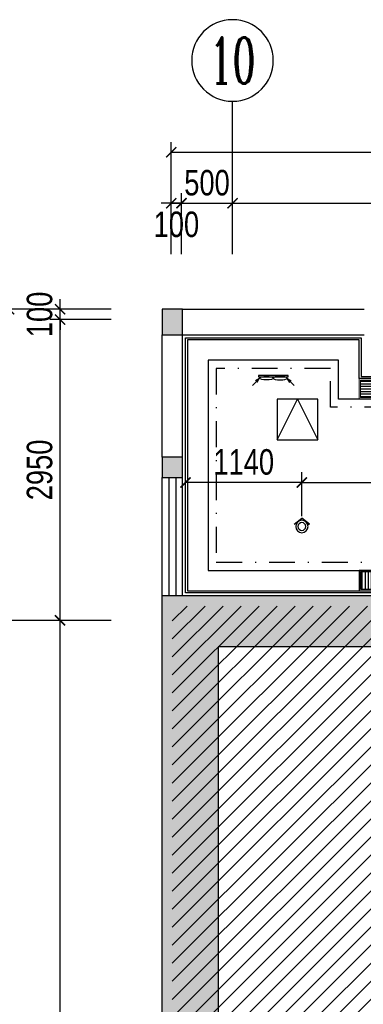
# Model space of a CAD drawing. Header units: millimetres. Extents: x -539149 to -534375, y 505028 to 505469.
# Tile 81 of 135: x -536106 to -536072, y 505297 to 505394. Entities that reach past the tile are written whole.
import ezdxf
from ezdxf.enums import TextEntityAlignment as Align

# ---------------------------------------------------------------- set-up
doc = ezdxf.new("R2010")
doc.units = ezdxf.units.MM
doc.header["$LTSCALE"] = 10
doc.linetypes.add('DASHDOTX2', pattern=[50.8, 25.4, -12.7, 0, -12.7])
doc.layers.get('Defpoints').update_dxf_attribs({"color": 8})
for name, color, linetype in [('A-建筑-原墙体', 2, 'Continuous'), ('A-建筑-窗户', 4, 'Continuous'), ('A-建筑-轴号', 3, 'Continuous'), ('AXIS_TEXT', 50, 'Continuous'), ('B-平面-完成面造型线', 6, 'Continuous'), ('B-平面-尺寸', 8, 'Continuous'), ('C-顶棚-灯具', 4, 'Continuous'), ('C-顶棚-灯具尺寸', 4, 'Continuous'), ('C-顶棚-设备', 4, 'Continuous'), ('C-顶棚-造型线', 30, 'Continuous'), ('E-填充', 251, 'Continuous'), ('Q-立面-填充', 251, 'Continuous')]:
    doc.layers.add(name, color=color, linetype=linetype)
doc.layers.add('C-顶棚-空调', color=4, linetype='Continuous', lineweight=20)
doc.layers.add('E-空调', color=4, linetype='Continuous', lineweight=20)
doc.styles.add('_TCH_AXIS', font='COMPLEX', dxfattribs={"bigfont": 'GBCBIG'})
doc.styles.add('CCD_DIM', font='txt', dxfattribs={"width": 0.8})
doc.styles.add('COMPLEX', font='COMPLEX')
doc.styles.add('STSL', font='txt', dxfattribs={"width": 0.8})
doc.dimstyles.new('1-1', dxfattribs={"dimscale": 0, "dimtxt": 2.5, "dimasz": 1, "dimexe": 1, "dimexo": 1, "dimgap": 0.75, "dimtad": 1, "dimdec": 0, "dimrnd": 0.005, "dimzin": 0, "dimdsep": 46, "dimtxsty": 'CCD_DIM', "dimblk": 'ARCHTICK', "dimcen": 0.13, "dimclrd": 44, "dimclre": 44, "dimclrt": 50, "dimadec": 0, "dimazin": 0, "dimtfac": 1, "dimtdec": 0, "dimtix": 1, "dimtmove": 2, "dimatfit": 3, "dimldrblk": 'HBA_Leader_Dot', "dimfxl": 5, "dimfxlon": 1, "dimtvp": 1, "dimtolj": 1, "dimtzin": 0, "dimarcsym": 0})

# ---------------------------------------------------------------- blocks, each defined once
blk = doc.blocks.new('_ArchTick')
at = {"color": 0, "linetype": 'ByBlock', "const_width": 0.15}
blk.add_lwpolyline([(-0.5, -0.5), (0.5, 0.5)], dxfattribs=at)
blk = doc.blocks.new('*D205')
at = {"layer": 'B-平面-尺寸', "color": 44, "lineweight": -2, "ltscale": 0.01, "transparency": 16777216}
for p, q in [((-536091.273, 505370.599), (-536091.273, 505376.599)), ((-536090.273, 505370.599), (-536090.273, 505376.599)), ((-536091.273, 505375.599), (-536092.273, 505375.599)), ((-536091.273, 505375.599), (-536090.273, 505375.599)), ((-536090.273, 505375.599), (-536089.273, 505375.599))]:
    blk.add_line(p, q, dxfattribs=at)
at = {"layer": 'Defpoints', "color": 0, "ltscale": 0.01, "transparency": 16777216}
for p in [(-536090.273, 505375.599), (-536091.273, 505365.599), (-536090.273, 505365.599)]:
    blk.add_point(p, dxfattribs=at)
at = {"layer": 'B-平面-尺寸', "color": 44, "lineweight": -2, "ltscale": 0.01, "transparency": 16777216}
blk.add_blockref('_ArchTick', (-536091.273, 505375.599), dxfattribs=at)
at = {"layer": 'B-平面-尺寸', "color": 44, "lineweight": -2, "ltscale": 0.01, "transparency": 16777216, "rotation": 180}
blk.add_blockref('_ArchTick', (-536090.273, 505375.599), dxfattribs=at)
at = {"layer": 'B-平面-尺寸', "color": 50, "ltscale": 0.01, "transparency": 16777216, "insert": (-536090.773, 505373.517), "char_height": 2.5, "attachment_point": 5, "style": 'CCD_DIM'}
blk.add_mtext('\\A1;100', dxfattribs=at)
blk = doc.blocks.new('HBA_Leader_Dot')
at = {"color": 0, "linetype": 'ByBlock'}
blk.add_line((-5, 0), (-10, 0), dxfattribs=at)
at = {"color": 0, "linetype": 'ByBlock', "const_width": 5}
blk.add_lwpolyline([(-2.5, 0, 1), (2.5, 0, 1)], format="xyb", close=True, dxfattribs=at)
blk = doc.blocks.new('*D206')
at = {"layer": 'B-平面-尺寸', "color": 44, "lineweight": -2, "ltscale": 0.01, "transparency": 16777216}
for p, q in [((-536090.273, 505370.599), (-536090.273, 505376.599)), ((-536085.273, 505370.599), (-536085.273, 505376.599)), ((-536090.273, 505375.599), (-536091.273, 505375.599)), ((-536090.273, 505375.599), (-536085.273, 505375.599)), ((-536085.273, 505375.599), (-536084.273, 505375.599))]:
    blk.add_line(p, q, dxfattribs=at)
at = {"layer": 'Defpoints', "color": 0, "ltscale": 0.01, "transparency": 16777216}
for p in [(-536085.273, 505375.599), (-536090.273, 505365.599), (-536085.273, 505365.599)]:
    blk.add_point(p, dxfattribs=at)
at = {"layer": 'B-平面-尺寸', "color": 44, "lineweight": -2, "ltscale": 0.01, "transparency": 16777216}
blk.add_blockref('_ArchTick', (-536090.273, 505375.599), dxfattribs=at)
at = {"layer": 'B-平面-尺寸', "color": 44, "lineweight": -2, "ltscale": 0.01, "transparency": 16777216, "rotation": 180}
blk.add_blockref('_ArchTick', (-536085.273, 505375.599), dxfattribs=at)
at = {"layer": 'B-平面-尺寸', "color": 50, "ltscale": 0.01, "transparency": 16777216, "insert": (-536087.773, 505377.599), "char_height": 2.5, "attachment_point": 5, "style": 'CCD_DIM'}
blk.add_mtext('\\A1;500', dxfattribs=at)
blk = doc.blocks.new('*D226')
at = {"layer": 'B-平面-尺寸', "color": 44, "lineweight": -2, "ltscale": 0.01, "transparency": 16777216}
for p, q in [((-536102.173, 505365.199), (-536102.173, 505366.199)), ((-536097.173, 505365.199), (-536103.173, 505365.199)), ((-536102.173, 505364.199), (-536102.173, 505365.199)), ((-536097.173, 505364.199), (-536103.173, 505364.199)), ((-536102.173, 505364.199), (-536102.173, 505363.199))]:
    blk.add_line(p, q, dxfattribs=at)
at = {"layer": 'Defpoints', "color": 0, "ltscale": 0.01, "transparency": 16777216}
for p in [(-536102.173, 505365.199), (-536092.173, 505365.199), (-536092.173, 505364.199)]:
    blk.add_point(p, dxfattribs=at)
at = {"layer": 'B-平面-尺寸', "color": 44, "lineweight": -2, "ltscale": 0.01, "transparency": 16777216}
for p, rotation in [((-536102.173, 505365.199), 270), ((-536102.173, 505364.199), 90)]:
    blk.add_blockref('_ArchTick', p, dxfattribs=dict(at, rotation=rotation))
at = {"layer": 'B-平面-尺寸', "color": 50, "ltscale": 0.01, "transparency": 16777216, "insert": (-536104.173, 505364.699), "char_height": 2.5, "attachment_point": 5, "rotation": 90, "style": 'CCD_DIM'}
blk.add_mtext('\\A1;100', dxfattribs=at)
blk = doc.blocks.new('_AXISO')
blk.add_circle((0, 0), 0.5)
at = {"layer": 'AXIS_TEXT', "style": 'COMPLEX', "width": 1.041667}
blk.add_attdef('A', text='', height=0.56, dxfattribs=at).set_placement((-0.25, -0.28), (0.25, -0.28), align=Align.FIT)
blk = doc.blocks.new('J')
at = {"layer": 'E-空调', "color": 8}
for p, q in [((-141, 141), (-57, 93)), ((-141, 141), (-92, 56)), ((0, 0), (-141, 141)), ((-57, 93), (-93, 92)), ((-93, 92), (-92, 56))]:
    blk.add_line(p, q, dxfattribs=at)
for points in [[(-57, 93), (-93, 92), (-141, 141)], [(-92, 56), (-93, 92), (-141, 141)]]:
    blk.add_solid(points, dxfattribs=at)
blk = doc.blocks.new('侧装排扇')
at = {"layer": 'C-顶棚-设备', "linetype": 'Continuous'}
blk.add_lwpolyline([(-144.4, 0), (-144.4, 12), (144.4, 12), (144.4, 0), (-144.4, 0)], dxfattribs=at)
at = {"layer": 'C-顶棚-设备', "color": 8, "extrusion": (0, 0, -1)}
blk.add_ellipse((-66.7, 25), major_axis=(67, 0), ratio=0.266166, dxfattribs=at)
at = {"layer": 'C-顶棚-设备', "color": 8}
blk.add_ellipse((66.7, 25), major_axis=(-67, 0), ratio=0.266166, dxfattribs=at)
at = {"layer": 'C-顶棚-设备', "color": 8, "extrusion": (0, 0, -1), "yscale": 0.5, "zscale": -0.5, "rotation": 180}
for p, xscale in [((204.4, 95.8), -0.5), ((-204.4, 96.3), 0.5)]:
    blk.add_blockref('J', p, dxfattribs=dict(at, xscale=xscale))
blk = doc.blocks.new('A$C46331867')
at = {"layer": 'C-顶棚-灯具', "linetype": 'ByBlock'}
blk.add_lwpolyline([(-200, 0), (200, 0), (200, 400), (-200, 400)], close=True, dxfattribs=at)
at = {"layer": 'C-顶棚-灯具', "color": 8, "linetype": 'ByBlock'}
blk.add_lwpolyline([(-200, 0), (0, 400), (200, 0)], dxfattribs=at)
blk = doc.blocks.new('射灯(可调角度）')
h = blk.add_hatch(color=9)
edge = h.paths.add_edge_path()
edge.add_line((17.3, 44.1), (17.3, 59))
edge.add_line((17.3, 59), (63.3, 0))
edge.add_line((63.3, 0), (17.3, -59))
edge.add_line((17.3, -59), (17.3, -44.1))
edge.add_ellipse((0, 0), major_axis=(-33.5, 33.5), ratio=1, start_angle=156.44488, end_angle=225)
edge.add_ellipse((0, 0), major_axis=(33.5, 33.5), ratio=1, start_angle=315, end_angle=383.55512)
for p, q in [((17.3, 44.1), (17.3, 59)), ((17.3, 59), (63.3, 0)), ((17.3, -59), (63.3, 0))]:
    blk.add_line(p, q)
blk.add_circle((0, 0), 47.4)
at = {"color": 8}
blk.add_circle((0, 0), 30, dxfattribs=at)
blk = doc.blocks.new('*D235')
at = {"layer": 'C-顶棚-灯具尺寸', "color": 44, "lineweight": -2, "ltscale": 0.01, "transparency": 16777216}
for p, q in [((-536078.473, 505344.899), (-536078.473, 505349.217)), ((-536057.473, 505344.899), (-536057.473, 505349.217)), ((-536078.473, 505348.217), (-536057.473, 505348.217))]:
    blk.add_line(p, q, dxfattribs=at)
at = {"layer": 'Defpoints', "color": 0, "ltscale": 0.01, "transparency": 16777216}
for p in [(-536057.473, 505348.217), (-536078.473, 505343.899), (-536057.473, 505343.899)]:
    blk.add_point(p, dxfattribs=at)
at = {"layer": 'C-顶棚-灯具尺寸', "color": 44, "lineweight": -2, "ltscale": 0.01, "transparency": 16777216, "rotation": 180}
blk.add_blockref('_ArchTick', (-536078.473, 505348.217), dxfattribs=at)
at = {"layer": 'C-顶棚-灯具尺寸', "color": 44, "lineweight": -2, "ltscale": 0.01, "transparency": 16777216}
blk.add_blockref('_ArchTick', (-536057.473, 505348.217), dxfattribs=at)
at = {"layer": 'C-顶棚-灯具尺寸', "color": 50, "ltscale": 0.01, "transparency": 16777216, "insert": (-536067.973, 505350.217), "char_height": 2.5, "attachment_point": 5, "style": 'CCD_DIM'}
blk.add_mtext('\\A1;2100', dxfattribs=at)
blk = doc.blocks.new('*D238')
at = {"layer": 'C-顶棚-灯具尺寸', "color": 44, "lineweight": -2, "ltscale": 0.01, "transparency": 16777216}
for p, q in [((-536089.873, 505344.899), (-536089.873, 505349.217)), ((-536078.473, 505344.899), (-536078.473, 505349.217)), ((-536078.473, 505348.217), (-536089.873, 505348.217))]:
    blk.add_line(p, q, dxfattribs=at)
at = {"layer": 'Defpoints', "color": 0, "ltscale": 0.01, "transparency": 16777216}
for p in [(-536089.873, 505348.217), (-536089.873, 505343.899), (-536078.473, 505343.899)]:
    blk.add_point(p, dxfattribs=at)
at = {"layer": 'C-顶棚-灯具尺寸', "color": 44, "lineweight": -2, "ltscale": 0.01, "transparency": 16777216, "rotation": 180}
blk.add_blockref('_ArchTick', (-536089.873, 505348.217), dxfattribs=at)
at = {"layer": 'C-顶棚-灯具尺寸', "color": 44, "lineweight": -2, "ltscale": 0.01, "transparency": 16777216}
blk.add_blockref('_ArchTick', (-536078.473, 505348.217), dxfattribs=at)
at = {"layer": 'C-顶棚-灯具尺寸', "color": 50, "ltscale": 0.01, "transparency": 16777216, "insert": (-536084.173, 505350.217), "char_height": 2.5, "attachment_point": 5, "style": 'CCD_DIM'}
blk.add_mtext('\\A1;1140', dxfattribs=at)
blk = doc.blocks.new('*U197')
at = {"layer": 'C-顶棚-灯具'}
h = blk.add_hatch(dxfattribs=at)
h.set_pattern_fill('_USER', color=8, scale=30, angle=90, style=0, pattern_type=0)
h.set_pattern_definition([(90, (15, 15), (-30, 2e-15), [])])
h.paths.add_polyline_path([(15, 185), (15, 15), (985, 15), (985, 185)])
at = {"layer": 'C-顶棚-灯具', "linetype": 'ByBlock'}
blk.add_lwpolyline([(0, 200), (0, 0), (1000, 0), (1000, 200)], close=True, dxfattribs=at)
at = {"layer": 'C-顶棚-灯具', "color": 8}
blk.add_lwpolyline([(15, 185), (15, 15), (985, 15), (985, 185)], close=True, dxfattribs=at)
at = {"layer": 'C-顶棚-灯具', "style": 'STSL', "width": 0.75}
blk.add_text('SAG/V', height=125, dxfattribs=at).set_placement((338.5, 38.7))
blk = doc.blocks.new('A$C6A8D0C23')
at = {"layer": 'C-顶棚-灯具'}
h = blk.add_hatch(dxfattribs=at)
h.set_pattern_fill('_USER', color=8, scale=25, style=0, pattern_type=0)
h.set_pattern_definition([(0, (15, 15), (0, 25), [])])
h.paths.add_polyline_path([(15, 185), (15, 15), (985, 15), (985, 185)])
at = {"layer": 'C-顶棚-空调', "color": 8}
blk.add_lwpolyline([(15, 185), (15, 15), (985, 15), (985, 185)], close=True, dxfattribs=at)
at = {"layer": 'E-空调', "linetype": 'ByBlock'}
blk.add_lwpolyline([(0, 200), (0, 0), (1000, 0), (1000, 200)], close=True, dxfattribs=at)
at = {"layer": 'E-空调', "style": 'STSL', "width": 0.75}
blk.add_text('RAG/V', height=125, dxfattribs=at).set_placement((353.9, 36))

msp = doc.modelspace()

# ---------------------------------------------------------------- hatches: boundary and pattern name
at = {"layer": 'E-填充', "ltscale": 0.01}
for points in [[(-536092.173, 505365.199), (-536092.173, 505362.699), (-536090.173, 505362.699), (-536090.173, 505365.199)], [(-536092.173, 505350.699), (-536092.173, 505348.699), (-536090.173, 505348.699), (-536090.173, 505350.699)], [(-536086.673, 505332.099), (-536060.673, 505332.099), (-536060.673, 505308.399), (-536060.673, 505290.199), (-536057.673, 505290.199), (-536057.673, 505296.699), (-536049.773, 505296.699), (-536023.773, 505296.699), (-536023.773, 505273.699), (-536029.773, 505273.699), (-536029.773, 505270.699), (-536020.773, 505270.699), (-536020.773, 505299.699), (-536023.173, 505299.699), (-536023.173, 505299.699), (-536023.773, 505299.699), (-536038.356, 505299.699, -0.008767), (-536038.391, 505299.699), (-536041.606, 505299.699, -0.008767), (-536041.641, 505299.699), (-536044.856, 505299.699, -0.008767), (-536044.891, 505299.699), (-536049.773, 505299.699), (-536057.673, 505299.699), (-536057.673, 505299.699), (-536057.673, 505308.399), (-536057.673, 505337.099), (-536092.173, 505337.099), (-536092.173, 505337.099), (-536092.173, 505270.699), (-536090.173, 505270.699), (-536079.173, 505270.699), (-536079.173, 505273.699), (-536086.673, 505273.699)]]:
    msp.add_hatch(color=256, dxfattribs=at).paths.add_polyline_path(points)
at = {"layer": 'Q-立面-填充', "ltscale": 0.005}
h = msp.add_hatch(dxfattribs=at)
h.set_pattern_fill('ANSI31', color=256, scale=1000, style=0)
h.set_pattern_definition([(45, (-536091.1732, 505189.6987), (-0.883883, 0.883883), [])])
h.paths.add_polyline_path([(-536028.573, 505189.699), (-536021.773, 505189.699), (-536021.773, 505307.899), (-536058.673, 505307.899), (-536058.673, 505336.099), (-536091.173, 505336.099), (-536091.173, 505249.699), (-536052.473, 505249.699), (-536052.473, 505210.399), (-536028.573, 505210.399)])

# ---------------------------------------------------------------- linework, layer by layer
at = {"layer": 'A-建筑-原墙体', "ltscale": 0.01}
for p, q in [((-536092.173, 505365.199, 0.069), (-536092.173, 505362.699, 0.069)), ((-536090.173, 505365.199, 0.069), (-536092.173, 505365.199, 0.069)), ((-536090.173, 505362.699, 0.069), (-536090.173, 505365.199, 0.069)), ((-536090.173, 505365.199, 0.069), (-536072.373, 505365.199, 0.069)), ((-536092.173, 505362.699, 0.069), (-536090.173, 505362.699, 0.069)), ((-536092.173, 505350.699, 0.069), (-536092.173, 505362.699, 0.069)), ((-536090.173, 505362.699, 0.069), (-536072.373, 505362.699, 0.069)), ((-536090.173, 505350.699, 0.069), (-536090.173, 505362.699, 0.069)), ((-536092.173, 505350.699, 0.069), (-536092.173, 505348.699, 0.069)), ((-536090.173, 505350.699, 0.069), (-536092.173, 505350.699, 0.069)), ((-536090.173, 505348.699, 0.069), (-536090.173, 505350.699, 0.069)), ((-536092.173, 505348.699, 0.069), (-536090.173, 505348.699, 0.069)), ((-536057.673, 505337.099, 0.069), (-536092.173, 505337.099, 0.069)), ((-536092.173, 505270.699, 0.069), (-536092.173, 505337.099, 0.069)), ((-536060.673, 505332.099, 0.069), (-536086.673, 505332.099, 0.069)), ((-536086.673, 505332.099, 0.069), (-536086.673, 505273.699, 0.069))]:
    msp.add_line(p, q, dxfattribs=at)
at = {"layer": 'A-建筑-窗户', "ltscale": 0.01}
for p, q in [((-536092.173, 505337.099, 0.069), (-536092.173, 505348.699, 0.069)), ((-536091.507, 505348.699, 0.069), (-536091.507, 505337.099, 0.069)), ((-536090.84, 505348.699, 0.069), (-536090.84, 505337.099, 0.069)), ((-536090.173, 505337.099, 0.069), (-536090.173, 505348.699, 0.069))]:
    msp.add_line(p, q, dxfattribs=at)
at = {"layer": 'A-建筑-轴号', "ltscale": 0.01}
for p, q in [((-536085.273, 505370.599, 0.069), (-536085.273, 505385.599, 0.069)), ((-536097.173, 505334.699, 0.069), (-536112.173, 505334.699, 0.069))]:
    msp.add_line(p, q, dxfattribs=at)
at = {"layer": 'B-平面-完成面造型线', "ltscale": 0.01}
for p, q in [((-536089.873, 505362.399, 0.069), (-536072.673, 505362.399, 0.069)), ((-536089.873, 505337.399, 0.069), (-536089.873, 505362.399, 0.069)), ((-536072.673, 505362.399, 0.069), (-536072.673, 505358.599, 0.069)), ((-536072.673, 505358.599, 0.069), (-536046.073, 505358.599, 0.069)), ((-536057.373, 505337.399, 0.069), (-536089.873, 505337.399, 0.069))]:
    msp.add_line(p, q, dxfattribs=at)
at = {"layer": 'C-顶棚-造型线', "ltscale": 0.01, "elevation": 0.069}
for points in [[(-536046.273, 505337.599), (-536046.273, 505358.399), (-536072.873, 505358.399), (-536072.873, 505362.199), (-536089.673, 505362.199), (-536089.673, 505337.599)], [(-536048.273, 505339.599), (-536048.273, 505356.399), (-536074.873, 505356.399), (-536074.873, 505360.199), (-536087.673, 505360.199), (-536087.673, 505339.599)]]:
    msp.add_lwpolyline(points, close=True, dxfattribs=at)
at = {"layer": 'C-顶棚-造型线', "color": 51, "linetype": 'DASHDOTX2', "ltscale": 0.01, "elevation": 0.069}
msp.add_lwpolyline([(-536049.073, 505340.399), (-536049.073, 505355.599), (-536075.673, 505355.599), (-536075.673, 505359.399), (-536086.873, 505359.399), (-536086.873, 505340.399)], close=True, dxfattribs=at)

# ---------------------------------------------------------------- block references
at = {"layer": 'A-建筑-轴号', "ltscale": 0.01}
ref = msp.add_blockref('_AXISO', (-536085.273, 505389.599, 0.069), dxfattribs=dict(at, xscale=-8, yscale=8, zscale=8, rotation=180))
ref.add_attrib('A', '10', dxfattribs={"layer": 'AXIS_TEXT', "height": 4.5255, "style": '_TCH_AXIS', "width": 0.724138}).set_placement((-536087.536, 505387.336, 0.069), (-536083.01, 505387.336, 0.069), align=Align.FIT)
at = {"layer": 'C-顶棚-灯具', "linetype": 'ByBlock', "ltscale": 0.01}
for name, p, xscale, yscale, zscale, rotation in [('侧装排扇', (-536081.273, 505358.699, 0.069), -0.01, 0.01, 0.01, 180), ('射灯(可调角度）', (-536078.473, 505343.899, 0.069), -0.0128000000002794, 0.0128000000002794, 0.0128, 270)]:
    msp.add_blockref(name, p, dxfattribs=dict(at, xscale=xscale, yscale=yscale, zscale=zscale, rotation=rotation))
at = {"layer": 'C-顶棚-灯具', "ltscale": 0.01, "xscale": 0.01, "yscale": 0.01, "zscale": 0.01}
for name, p in [('A$C6A8D0C23', (-536072.873, 505356.399, 0.069)), ('*U197', (-536072.873, 505337.599, 0.069))]:
    msp.add_blockref(name, p, dxfattribs=at)
at = {"layer": 'C-顶棚-灯具', "linetype": 'ByBlock', "ltscale": 0.01, "xscale": 0.01, "yscale": 0.01, "zscale": 0.01}
msp.add_blockref('A$C46331867', (-536078.898, 505352.399, 0.069), dxfattribs=at)

# ---------------------------------------------------------------- dimensions: what is measured, and where the dimension line sits
at = {"layer": 'B-平面-尺寸', "ltscale": 0.01}
msp.add_linear_dim(base=(-535732.273, 505380.599, 0.069), p1=(-536091.273, 505370.199, 0.069), p2=(-535732.273, 505370.199, 0.069), dimstyle='1-1', override={"dimscale": 1, "dimlfac": 100}, dxfattribs=at).render()
for p1, p2, picture, middle in [((-536090.273, 505365.599, 0.069), (-536085.273, 505365.599, 0.069), '*D206', (-536087.773, 505377.599, 0.069)), ((-536092.173, 505364.199, 0.069), (-536092.173, 505365.199, 0.069), '*D226', (-536104.173, 505364.699, 0.069))]:
    dim = msp.add_aligned_dim(p1=p1, p2=p2, distance=10, dimstyle='1-1', override={"dimscale": 1, "dimlfac": 100}, dxfattribs=at)
    dim.commit()
    dim.dimension.update_dxf_attribs({"geometry": picture, "text_midpoint": middle})
for p1, p2, distance in [((-536085.273, 505365.599, 0.069), (-536022.273, 505365.599, 0.069), 10), ((-536092.173, 505220.699, 0.069), (-536092.173, 505365.199, 0.069), 15), ((-536092.173, 505334.699, 0.069), (-536092.173, 505364.199, 0.069), 10), ((-536092.173, 505247.699, 0.069), (-536092.173, 505334.699, 0.069), 10)]:
    msp.add_aligned_dim(p1=p1, p2=p2, distance=distance, dimstyle='1-1', override={"dimscale": 1, "dimlfac": 100}, dxfattribs=at).render()
dim = msp.add_linear_dim(base=(-536090.273, 505375.599, 0.069), p1=(-536091.273, 505365.599, 0.069), p2=(-536090.273, 505365.599, 0.069), angle=0, dimstyle='1-1', override={"dimscale": 1, "dimlfac": 100}, dxfattribs=at)
dim.commit()
dim.dimension.update_dxf_attribs({"geometry": '*D205', "text_midpoint": (-536090.773, 505373.517, 0.069), "dimtype": 161})
at = {"layer": 'C-顶棚-灯具尺寸', "ltscale": 0.01}
dim = msp.add_linear_dim(base=(-536089.873, 505348.217, 0.069), p1=(-536078.473, 505343.899, 0.069), p2=(-536089.873, 505343.899, 0.069), angle=180, dimstyle='1-1', override={"dimscale": 1, "dimlfac": 100}, dxfattribs=at)
dim.commit()
dim.dimension.update_dxf_attribs({"geometry": '*D238', "text_midpoint": (-536084.173, 505350.217, 0.069)})
dim = msp.add_linear_dim(base=(-536057.473, 505348.217, 0.069), p1=(-536078.473, 505343.899, 0.069), p2=(-536057.473, 505343.899, 0.069), dimstyle='1-1', override={"dimscale": 1, "dimlfac": 100}, dxfattribs=at)
dim.commit()
dim.dimension.update_dxf_attribs({"geometry": '*D235', "text_midpoint": (-536067.973, 505350.217, 0.069)})

doc.saveas('drawing.dxf')
